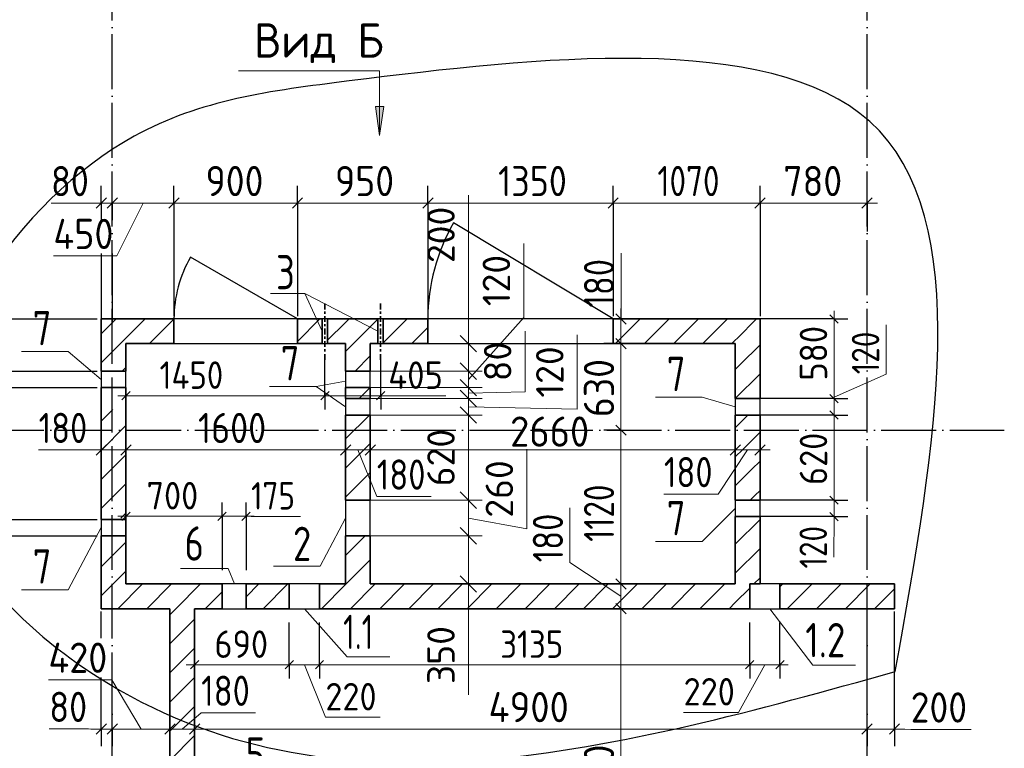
# Model space of a CAD drawing. Header units: millimetres. Extents: x -49773 to 2322955, y -3321 to 58485.
# Tile 232 of 256: x 979018 to 986192, y 38466 to 43772. Entities that reach past the tile are written whole.
import ezdxf

# ---------------------------------------------------------------- set-up
doc = ezdxf.new("R2010")
doc.units = ezdxf.units.MM
doc.header["$PDMODE"] = 65
for name, pattern in [('______11', [500, 400, -50, 0, -50]), ('______2', [270, 200, -70]), ('______5', [1100, 800, -100, 100, -100])]:
    doc.linetypes.add(name, pattern=pattern)
for name, color, linetype, lineweight in [('Standard', 7, 'Continuous', 25), ('Макрос окна_ общее', 7, 'Continuous', 13), ('Ограждение_ 2D надпись', 7, 'Continuous', 13), ('Размерная линия_ общее', 7, 'Continuous', 13), ('Размерная линия_ общее_1', 7, 'Continuous', 13), ('СПДС_РАЗМЕРЫ', 152, 'Continuous', 25), ('Стена_ общее', 7, 'Continuous', 35), ('тонкая', 7, 'Continuous', 25)]:
    doc.layers.add(name, color=color, linetype=linetype, lineweight=lineweight)
doc.layers.add('Осевая линия_ общее', color=7, linetype='______5', lineweight=13, true_color=0xa0a0a0)
doc.styles.add('ISOCPEUR', font='txt')
doc.dimstyles.new('__________2', dxfattribs={"dimtxt": 250, "dimasz": 200, "dimexe": 0, "dimexo": 0, "dimgap": 100, "dimtad": 1, "dimdec": 0, "dimrnd": 1, "dimzin": 12, "dimdsep": 46, "dimtxsty": 'ISOCPEUR', "dimblk": 'ALL_ML_STRICH', "dimblk1": 'ALL_ML_STRICH', "dimblk2": 'ALL_ML_STRICH', "dimsah": 1, "dimcen": 0, "dimclrd": 7, "dimclre": 7, "dimclrt": 7, "dimadec": 0, "dimazin": 0, "dimtfac": 1, "dimtdec": 0, "dimtmove": 1, "dimatfit": 3, "dimfxl": 0, "dimtzin": 0, "dimlwd": 0, "dimlwe": 13, "dimarcsym": 0})

# ---------------------------------------------------------------- blocks, each defined once
blk = doc.blocks.new('ALL_ML_STRICH')
at = {"color": 0, "linetype": 'ByBlock', "lineweight": -2}
for p, q in [((0, -0.5), (0, 0.5)), ((-1, 0), (0.5, 0)), ((-0.3, -0.3), (0.3, 0.3))]:
    blk.add_line(p, q, dxfattribs=at)
blk = doc.blocks.new('*D881')
at = {"layer": 'Defpoints', "color": 0}
for p in [(981572.2, 40272.9), (982287.7, 40272.9), (981572.2, 40012.9)]:
    blk.add_point(p, dxfattribs=at)
at = {"layer": 'СПДС_РАЗМЕРЫ', "color": 7, "lineweight": 0}
for p, q in [((982287.7, 40472.9), (982287.7, 40672.9)), ((982713, 40644.7), (982713, 40064.7)), ((982287.7, 40012.9), (982287.7, 40272.9)), ((982713, 40064.7), (982287.7, 40142.9)), ((982287.7, 39812.9), (982287.7, 39612.9))]:
    blk.add_line(p, q, dxfattribs=at)
at = {"layer": 'СПДС_РАЗМЕРЫ', "color": 7, "lineweight": 13}
for p, q in [((981572.2, 40272.9), (982287.7, 40272.9)), ((981572.2, 40012.9), (982287.7, 40012.9))]:
    blk.add_line(p, q, dxfattribs=at)
at = {"layer": 'СПДС_РАЗМЕРЫ', "color": 7, "lineweight": 0, "xscale": 200, "yscale": 200, "zscale": 200}
for p, rotation in [((982287.7, 40272.9), 270), ((982287.7, 40012.9), 90)]:
    blk.add_blockref('ALL_ML_STRICH', p, dxfattribs=dict(at, rotation=rotation))
at = {"layer": 'СПДС_РАЗМЕРЫ', "color": 7, "insert": (982513, 40354.7), "char_height": 200, "attachment_point": 5, "rotation": 90, "style": 'ISOCPEUR'}
blk.add_mtext('260', dxfattribs=at)
blk = doc.blocks.new('*D882')
at = {"layer": 'Defpoints', "color": 0}
for p in [(981572.2, 40012.9), (982287.7, 40012.9), (981572.2, 39662.9)]:
    blk.add_point(p, dxfattribs=at)
at = {"layer": 'СПДС_РАЗМЕРЫ', "color": 7, "lineweight": 0}
for p, q in [((982287.7, 40212.9), (982287.7, 40412.9)), ((982287.7, 39662.9), (982287.7, 40012.9)), ((982287.7, 39662.9), (982287.7, 38854.9)), ((982287.7, 39462.9), (982287.7, 39262.9))]:
    blk.add_line(p, q, dxfattribs=at)
at = {"layer": 'СПДС_РАЗМЕРЫ', "color": 7, "lineweight": 13}
for p, q in [((981572.2, 40012.9), (982287.7, 40012.9)), ((981572.2, 39662.9), (982287.7, 39662.9))]:
    blk.add_line(p, q, dxfattribs=at)
at = {"layer": 'СПДС_РАЗМЕРЫ', "color": 7, "lineweight": 0, "xscale": 200, "yscale": 200, "zscale": 200}
for p, rotation in [((982287.7, 40012.9), 270), ((982287.7, 39662.9), 90)]:
    blk.add_blockref('ALL_ML_STRICH', p, dxfattribs=dict(at, rotation=rotation))
at = {"layer": 'СПДС_РАЗМЕРЫ', "color": 7, "insert": (982087.7, 39144.9), "char_height": 200, "attachment_point": 5, "rotation": 90, "style": 'ISOCPEUR'}
blk.add_mtext('350', dxfattribs=at)
blk = doc.blocks.new('*D883')
at = {"layer": 'Defpoints', "color": 0}
for p in [(981572.2, 40892.9), (982287.7, 40892.9), (981572.2, 40272.9)]:
    blk.add_point(p, dxfattribs=at)
at = {"layer": 'СПДС_РАЗМЕРЫ', "color": 7, "lineweight": 13}
for p, q in [((981572.2, 40892.9), (982287.7, 40892.9)), ((981572.2, 40272.9), (982287.7, 40272.9))]:
    blk.add_line(p, q, dxfattribs=at)
at = {"layer": 'СПДС_РАЗМЕРЫ', "color": 7, "lineweight": 0}
blk.add_line((982287.7, 40472.9), (982287.7, 40692.9), dxfattribs=at)
at = {"layer": 'СПДС_РАЗМЕРЫ', "color": 7, "lineweight": 0, "xscale": 200, "yscale": 200, "zscale": 200}
for p, rotation in [((982287.7, 40892.9), 90), ((982287.7, 40272.9), 270)]:
    blk.add_blockref('ALL_ML_STRICH', p, dxfattribs=dict(at, rotation=rotation))
at = {"layer": 'СПДС_РАЗМЕРЫ', "color": 7, "insert": (982087.7, 40582.9), "char_height": 200, "attachment_point": 5, "rotation": 90, "style": 'ISOCPEUR'}
blk.add_mtext('620', dxfattribs=at)
blk = doc.blocks.new('*D884')
at = {"layer": 'Defpoints', "color": 0}
for p in [(981572.2, 41092.9), (982287.7, 41092.9), (981572.2, 41012.9)]:
    blk.add_point(p, dxfattribs=at)
at = {"layer": 'СПДС_РАЗМЕРЫ', "color": 7, "lineweight": 0}
for p, q in [((982287.7, 41292.9), (982287.7, 41492.9)), ((982700.6, 41503), (982700.6, 41063)), ((982287.7, 41012.9), (982287.7, 41092.9)), ((982700.6, 41063), (982287.7, 41052.9)), ((982287.7, 40812.9), (982287.7, 40612.9))]:
    blk.add_line(p, q, dxfattribs=at)
at = {"layer": 'СПДС_РАЗМЕРЫ', "color": 7, "lineweight": 13}
for p, q in [((981572.2, 41092.9), (982287.7, 41092.9)), ((981572.2, 41012.9), (982287.7, 41012.9))]:
    blk.add_line(p, q, dxfattribs=at)
at = {"layer": 'СПДС_РАЗМЕРЫ', "color": 7, "lineweight": 0, "xscale": 200, "yscale": 200, "zscale": 200}
for p, rotation in [((982287.7, 41092.9), 270), ((982287.7, 41012.9), 90)]:
    blk.add_blockref('ALL_ML_STRICH', p, dxfattribs=dict(at, rotation=rotation))
at = {"layer": 'СПДС_РАЗМЕРЫ', "color": 7, "insert": (982500.6, 41283), "char_height": 200, "attachment_point": 5, "rotation": 90, "style": 'ISOCPEUR'}
blk.add_mtext('80', dxfattribs=at)
blk = doc.blocks.new('*D885')
at = {"layer": 'Defpoints', "color": 0}
for p in [(981572.2, 41012.9), (982287.7, 41012.9), (981572.2, 40892.9)]:
    blk.add_point(p, dxfattribs=at)
at = {"layer": 'СПДС_РАЗМЕРЫ', "color": 7, "lineweight": 0}
for p, q in [((983080.5, 41476.6), (983080.5, 40936.6)), ((982287.7, 41212.9), (982287.7, 41412.9)), ((982287.7, 40892.9), (982287.7, 41012.9)), ((983080.5, 40936.6), (982287.7, 40952.9)), ((982287.7, 40692.9), (982287.7, 40492.9))]:
    blk.add_line(p, q, dxfattribs=at)
at = {"layer": 'СПДС_РАЗМЕРЫ', "color": 7, "lineweight": 13}
for p, q in [((981572.2, 41012.9), (982287.7, 41012.9)), ((981572.2, 40892.9), (982287.7, 40892.9))]:
    blk.add_line(p, q, dxfattribs=at)
at = {"layer": 'СПДС_РАЗМЕРЫ', "color": 7, "lineweight": 0, "xscale": 200, "yscale": 200, "zscale": 200}
for p, rotation in [((982287.7, 41012.9), 270), ((982287.7, 40892.9), 90)]:
    blk.add_blockref('ALL_ML_STRICH', p, dxfattribs=dict(at, rotation=rotation))
at = {"layer": 'СПДС_РАЗМЕРЫ', "color": 7, "insert": (982880.5, 41206.6), "char_height": 200, "attachment_point": 5, "rotation": 90, "style": 'ISOCPEUR'}
blk.add_mtext('120', dxfattribs=at)
blk = doc.blocks.new('*D886')
at = {"layer": 'Defpoints', "color": 0}
for p in [(981572.2, 41412.9), (982287.7, 41412.9), (981572.2, 41212.9)]:
    blk.add_point(p, dxfattribs=at)
at = {"layer": 'СПДС_РАЗМЕРЫ', "color": 7, "lineweight": 0}
for p, q in [((982287.7, 41412.9), (982287.7, 42494.9)), ((982287.7, 41612.9), (982287.7, 41812.9)), ((982287.7, 41212.9), (982287.7, 41412.9)), ((982287.7, 41012.9), (982287.7, 40812.9))]:
    blk.add_line(p, q, dxfattribs=at)
at = {"layer": 'СПДС_РАЗМЕРЫ', "color": 7, "lineweight": 13}
for p, q in [((981572.2, 41412.9), (982287.7, 41412.9)), ((981572.2, 41212.9), (982287.7, 41212.9))]:
    blk.add_line(p, q, dxfattribs=at)
at = {"layer": 'СПДС_РАЗМЕРЫ', "color": 7, "lineweight": 0, "xscale": 200, "yscale": 200, "zscale": 200}
for p, rotation in [((982287.7, 41412.9), 270), ((982287.7, 41212.9), 90)]:
    blk.add_blockref('ALL_ML_STRICH', p, dxfattribs=dict(at, rotation=rotation))
at = {"layer": 'СПДС_РАЗМЕРЫ', "color": 7, "insert": (982087.7, 42204.9), "char_height": 200, "attachment_point": 5, "rotation": 90, "style": 'ISOCPEUR'}
blk.add_mtext('200', dxfattribs=at)
blk = doc.blocks.new('*D887')
at = {"layer": 'Defpoints', "color": 0}
for p in [(981572.2, 41212.9), (982287.7, 41212.9), (981572.2, 41092.9)]:
    blk.add_point(p, dxfattribs=at)
at = {"layer": 'СПДС_РАЗМЕРЫ', "color": 7, "lineweight": 0}
for p, q in [((982691.4, 42142.4), (982691.4, 41602.4)), ((982287.7, 41412.9), (982287.7, 41612.9)), ((982691.4, 41602.4), (982287.7, 41152.9)), ((982287.7, 41092.9), (982287.7, 41212.9)), ((982287.7, 40892.9), (982287.7, 40692.9))]:
    blk.add_line(p, q, dxfattribs=at)
at = {"layer": 'СПДС_РАЗМЕРЫ', "color": 7, "lineweight": 13}
for p, q in [((981572.2, 41212.9), (982287.7, 41212.9)), ((981572.2, 41092.9), (982287.7, 41092.9))]:
    blk.add_line(p, q, dxfattribs=at)
at = {"layer": 'СПДС_РАЗМЕРЫ', "color": 7, "lineweight": 0, "xscale": 200, "yscale": 200, "zscale": 200}
for p, rotation in [((982287.7, 41212.9), 270), ((982287.7, 41092.9), 90)]:
    blk.add_blockref('ALL_ML_STRICH', p, dxfattribs=dict(at, rotation=rotation))
at = {"layer": 'СПДС_РАЗМЕРЫ', "color": 7, "insert": (982491.4, 41872.4), "char_height": 200, "attachment_point": 5, "rotation": 90, "style": 'ISOCPEUR'}
blk.add_mtext('120', dxfattribs=at)

msp = doc.modelspace()

# ---------------------------------------------------------------- hatches: boundary and pattern name
at = {"layer": 'Осевая линия_ общее', "linetype": 'Continuous', "lineweight": 13, "transparency": 33554687}
msp.add_hatch(color=7, dxfattribs=at).paths.add_polyline_path([(981670.3, 43138.9), (981640.3, 42928.9), (981610.3, 43138.9)], flags=16)

# ---------------------------------------------------------------- linework, layer by layer
at = {"layer": 'Макрос окна_ общее', "color": 7, "linetype": 'Continuous', "lineweight": -3, "transparency": 33554687}
for p, q in [((981262, 41592.9), (981222, 41592.9)), ((981667.2, 41592.9), (981627.2, 41592.9)), ((981222, 41412.9), (981262, 41412.9)), ((981627.2, 41412.9), (981667.2, 41412.9)), ((979612.2, 41212.9), (979612.2, 41092.9)), ((979792.2, 41092.9), (979792.2, 41212.9)), ((981392.2, 41212.9), (981392.2, 41092.9)), ((981572.2, 41092.9), (981572.2, 41212.9)), ((981392.2, 41012.9), (981392.2, 40892.9)), ((981572.2, 40892.9), (981572.2, 41012.9)), ((984232.2, 41012.9), (984232.2, 40892.9)), ((984412.2, 40892.9), (984412.2, 41012.9)), ((981392.2, 40272.9), (981392.2, 40012.9)), ((981572.2, 40012.9), (981572.2, 40272.9)), ((984232.2, 40272.9), (984232.2, 40152.9)), ((984412.2, 40152.9), (984412.2, 40272.9)), ((979612.2, 40132.9), (979612.2, 40012.9)), ((979792.2, 40012.9), (979792.2, 40132.9)), ((980667.2, 39662.9), (980492.2, 39662.9)), ((981202.2, 39662.9), (980982.2, 39662.9)), ((984557.2, 39662.9), (984412.2, 39662.9)), ((980492.2, 39482.9), (980667.2, 39482.9)), ((980982.2, 39482.9), (981202.2, 39482.9)), ((984337.2, 39482.9), (984557.2, 39482.9))]:
    msp.add_line(p, q, dxfattribs=at)
at = {"layer": 'Ограждение_ 2D надпись', "color": 7, "linetype": 'Continuous', "lineweight": 13, "transparency": 33554687}
for p, q in [((981179, 41100.7), (981392.2, 41139.6)), ((980583.1, 39662.9), (980538.1, 39776.3))]:
    msp.add_line(p, q, dxfattribs=at)
for points in [[(979612.2, 41152.9), (979371.8, 41356.7), (979031.8, 41356.7)], [(981392.2, 40952.9), (981179, 41100.7), (980839, 41100.7)], [(984232.2, 40952.9), (983991.8, 41022.5), (983651.8, 41022.5)], [(984232.2, 40212.9), (983991.8, 39972.5), (983651.8, 39972.5)], [(981392.2, 40142.9), (981208.6, 39791.3), (980868.6, 39791.3)], [(979612.2, 40072.9), (979371.8, 39620.9), (979031.8, 39620.9)]]:
    msp.add_lwpolyline(points, dxfattribs=at)
at = {"layer": 'Осевая линия_ общее', "color": 253, "linetype": '______11', "lineweight": -3, "true_color": 0xa0a0a0, "transparency": 33554687}
for p, q in [((979692.2, 29262.9), (979692.2, 53302.9)), ((985192.2, 29262.9), (985192.2, 53302.9)), ((969292.2, 40782.9), (986192.2, 40782.9))]:
    msp.add_line(p, q, dxfattribs=at)
at = {"layer": 'Осевая линия_ общее', "color": 7, "linetype": 'Continuous', "lineweight": 13, "transparency": 33554687}
for p, q in [((981640.3, 42928.9), (981610.3, 43138.9)), ((981610.3, 43138.9), (981670.3, 43138.9)), ((981640.3, 43138.9), (981640.3, 43153.9)), ((981670.3, 43138.9), (981640.3, 42928.9)), ((981640.3, 42928.9), (981640.3, 42928.9)), ((981640.3, 42928.9), (981640.3, 42928.9)), ((981640.3, 42928.9), (981640.3, 42928.9)), ((981096.6, 41779.1), (981627.2, 41502.9)), ((980538.1, 39776.3), (980188.7, 39776.3))]:
    msp.add_line(p, q, dxfattribs=at)
for points in [[(981640.3, 42928.9), (981640.3, 43398.9), (980613.3, 43398.9)], [(981222, 41502.9), (981096.6, 41779.1), (980846.6, 41779.1)], [(981092.2, 39482.9), (981404.9, 39132.4), (981714.9, 39132.4)], [(984484.7, 39482.9), (984797.4, 39072.4), (985107.4, 39072.4)]]:
    msp.add_lwpolyline(points, dxfattribs=at)
at = {"layer": 'Размерная линия_ общее', "color": 253, "linetype": 'Continuous', "lineweight": -3, "true_color": 0xa0a0a0, "transparency": 33554687}
for p, q in [((979612.2, 42436.9), (979612.2, 42561.9)), ((979692.2, 42436.9), (979692.2, 42561.9)), ((980142.2, 42436.9), (980142.2, 42561.9)), ((981042.2, 42436.9), (981042.2, 42561.9)), ((981992.2, 42436.9), (981992.2, 42561.9)), ((983342.2, 42436.9), (983342.2, 42561.9)), ((984412.2, 42436.9), (984412.2, 42561.9)), ((985192.2, 42436.9), (985192.2, 42561.9)), ((979612.2, 42436.9), (979612.2, 42311.9)), ((979612.2, 42436.9), (979612.2, 42354.9)), ((979692.2, 42436.9), (979692.2, 42311.9)), ((979692.2, 42436.9), (979692.2, 42354.9)), ((980142.2, 42436.9), (980142.2, 42311.9)), ((980142.2, 42436.9), (980142.2, 41612.9)), ((981042.2, 42436.9), (981042.2, 42311.9)), ((981042.2, 42436.9), (981042.2, 41612.9)), ((981992.2, 42436.9), (981992.2, 42311.9)), ((981992.2, 42436.9), (981992.2, 41612.9)), ((983342.2, 42436.9), (983342.2, 42311.9)), ((983342.2, 42436.9), (983342.2, 41612.9)), ((984412.2, 42436.9), (984412.2, 42311.9)), ((984412.2, 42436.9), (984412.2, 41612.9)), ((985192.2, 42436.9), (985192.2, 42311.9)), ((985192.2, 42436.9), (985192.2, 42230.3)), ((979612.2, 42068.9), (979612.2, 41562.9)), ((979692.2, 42068.9), (979692.2, 41562.9)), ((983399.1, 41592.9), (983274.1, 41592.9)), ((983399.1, 41592.9), (983524.1, 41592.9)), ((983399.1, 41592.9), (983399.1, 41592.9)), ((983399.1, 41412.9), (983274.1, 41412.9)), ((983399.1, 41412.9), (983524.1, 41412.9)), ((983399.1, 41412.9), (983704, 41412.9)), ((979612.2, 40638.8), (979612.2, 40763.8)), ((979792.2, 40638.8), (979792.2, 40763.8)), ((981392.2, 40638.8), (981392.2, 40763.8)), ((981572.2, 40638.8), (981572.2, 40763.8)), ((983399.1, 40782.9), (983274.1, 40782.9)), ((983399.1, 40782.9), (983524.1, 40782.9)), ((983399.1, 40782.9), (983399.1, 40782.9)), ((984232.2, 40638.8), (984232.2, 40763.8)), ((984232.2, 40638.8), (984232.2, 40762.9)), ((984412.2, 40638.8), (984412.2, 40763.8)), ((984412.2, 40638.8), (984412.2, 40762.9)), ((979612.2, 40638.8), (979612.2, 40513.8)), ((979792.2, 40638.8), (979792.2, 40513.8)), ((981392.2, 40638.8), (981392.2, 40513.8)), ((981572.2, 40638.8), (981572.2, 40513.8)), ((984232.2, 40638.8), (984232.2, 40513.8)), ((984412.2, 40638.8), (984412.2, 40513.8)), ((983399.1, 39662.9), (983274.1, 39662.9)), ((983399.1, 39662.9), (983524.1, 39662.9)), ((979612.2, 39268.6), (979612.2, 39462.9)), ((979692.2, 39268.6), (979692.2, 39462.9)), ((983399.1, 39482.9), (983274.1, 39482.9)), ((983399.1, 39482.9), (983524.1, 39482.9)), ((979612.2, 38605.9), (979612.2, 38731)), ((979692.2, 38605.9), (979692.2, 38731)), ((980112.2, 38605.9), (980112.2, 38731)), ((980292.2, 38605.9), (980292.2, 38731)), ((985192.2, 38605.9), (985192.2, 38731)), ((985392.2, 38605.9), (985392.2, 38731)), ((979612.2, 38605.9), (979612.2, 38480.9)), ((979692.2, 38605.9), (979692.2, 38480.9)), ((980112.2, 38605.9), (980112.2, 38480.9)), ((980292.2, 38605.9), (980292.2, 38480.9)), ((985192.2, 38605.9), (985192.2, 38480.9)), ((985392.2, 38605.9), (985392.2, 38480.9))]:
    msp.add_line(p, q, dxfattribs=at)
at = {"layer": 'Размерная линия_ общее', "color": 7, "linetype": 'Continuous', "lineweight": 25, "transparency": 33554687}
for p, q in [((979574.7, 42399.4), (979649.7, 42474.4)), ((979654.7, 42399.4), (979729.7, 42474.4)), ((980104.7, 42399.4), (980179.7, 42474.4)), ((981004.7, 42399.4), (981079.7, 42474.4)), ((981954.7, 42399.4), (982029.7, 42474.4)), ((983304.7, 42399.4), (983379.7, 42474.4)), ((984374.7, 42399.4), (984449.7, 42474.4)), ((985154.7, 42399.4), (985229.7, 42474.4)), ((983361.6, 41630.4), (983436.6, 41555.4)), ((983361.6, 41450.4), (983436.6, 41375.4)), ((983361.6, 40820.4), (983436.6, 40745.4)), ((979574.7, 40601.3), (979649.7, 40676.3)), ((979754.7, 40601.3), (979829.7, 40676.3)), ((981354.7, 40601.3), (981429.7, 40676.3)), ((981534.7, 40601.3), (981609.7, 40676.3)), ((984194.7, 40601.3), (984269.7, 40676.3)), ((984374.7, 40601.3), (984449.7, 40676.3)), ((983361.6, 39700.4), (983436.6, 39625.4)), ((983361.6, 39520.4), (983436.6, 39445.4)), ((979574.7, 38568.4), (979649.7, 38643.4)), ((979654.7, 38568.4), (979729.7, 38643.4)), ((980074.7, 38568.4), (980149.7, 38643.4)), ((980254.7, 38568.4), (980329.7, 38643.4)), ((985154.7, 38568.4), (985229.7, 38643.4)), ((985354.7, 38568.4), (985429.7, 38643.4))]:
    msp.add_line(p, q, dxfattribs=at)
at = {"layer": 'Размерная линия_ общее', "color": 7, "linetype": 'Continuous', "lineweight": 13, "transparency": 33554687}
for p, q in [((979532.3, 42436.3), (979246.3, 42436.3)), ((979652.2, 42436.9), (979532.3, 42436.3)), ((979612.2, 42436.9), (979537.2, 42436.9)), ((979612.2, 42436.9), (979692.2, 42436.9)), ((979692.2, 42436.9), (980142.2, 42436.9)), ((979917.2, 42436.9), (979725.3, 42051.9)), ((980142.2, 42436.9), (981042.2, 42436.9)), ((981042.2, 42436.9), (981847.2, 42436.9)), ((981847.2, 42436.9), (983247.2, 42436.9)), ((983247.2, 42436.9), (984412.2, 42436.9)), ((984412.2, 42436.9), (985192.2, 42436.9)), ((985192.2, 42436.9), (985267.2, 42436.9)), ((979725.3, 42051.9), (979263.3, 42051.9)), ((983399.4, 41674.8), (983399.4, 42070.8)), ((983399.1, 41502.9), (983399.4, 41674.8)), ((983399.1, 41592.9), (983399.1, 41667.9)), ((983399.1, 41592.9), (983399.1, 41412.9)), ((983399.1, 40782.9), (983399.1, 39662.9)), ((979551.9, 40639), (979155.9, 40639)), ((979612.2, 40638.8), (979537.2, 40638.8)), ((979702.2, 40638.8), (979551.9, 40639)), ((979612.2, 40638.8), (979792.2, 40638.8)), ((979792.2, 40638.8), (981392.2, 40638.8)), ((981392.2, 40638.8), (981572.2, 40638.8)), ((981482.2, 40638.8), (981620.2, 40299.3)), ((981572.2, 40638.8), (984232.2, 40638.8)), ((984322.2, 40638.8), (984108, 40317.2)), ((984232.2, 40638.8), (984412.2, 40638.8)), ((984412.2, 40638.8), (984487.2, 40638.8)), ((981620.2, 40299.3), (982016.2, 40299.3)), ((984108, 40317.2), (983712, 40317.2)), ((983027, 39820.3), (983027, 40216.3)), ((983399.1, 39572.9), (983027, 39820.3)), ((983399.1, 39662.9), (983399.1, 39482.9)), ((983399.1, 39482.9), (983399.1, 36952.9)), ((979689.3, 38965.6), (979227.3, 38965.6)), ((979902.2, 38605.9), (979689.3, 38965.6)), ((980202.2, 38605.9), (980340.5, 38724.9)), ((980340.5, 38724.9), (980736.5, 38724.9)), ((979519.8, 38607.6), (979233.8, 38607.6)), ((979652.2, 38605.9), (979519.8, 38607.6)), ((979612.2, 38605.9), (979537.2, 38605.9)), ((979612.2, 38605.9), (979692.2, 38605.9)), ((979692.2, 38605.9), (980112.2, 38605.9)), ((980112.2, 38605.9), (980292.2, 38605.9)), ((980292.2, 38605.9), (985192.2, 38605.9)), ((985192.2, 38605.9), (985392.2, 38605.9)), ((985292.2, 38605.9), (985510, 38603.4)), ((985392.2, 38605.9), (985467.2, 38605.9)), ((985510, 38603.4), (985950, 38603.4))]:
    msp.add_line(p, q, dxfattribs=at)
msp.add_lwpolyline([(983399.1, 41412.9), (983399.1, 41004.8), (983399.1, 41004.8), (983399.1, 40782.9)], dxfattribs=at)
at = {"layer": 'Размерная линия_ общее', "color": 253, "linetype": 'Continuous', "lineweight": -3, "true_color": 0xa0a0a0, "transparency": 33554687}
for points in [[(979612.2, 40638.8), (979612.2, 40655.9), (979612.2, 40655.9), (979612.2, 40655.9), (979612.2, 40655.9), (979612.2, 40762.9)], [(979792.2, 40638.8), (979792.2, 40655.9), (979792.2, 40655.9), (979792.2, 40655.9), (979792.2, 40655.9), (979792.2, 40762.9)], [(981392.2, 40638.8), (981392.2, 40655.8), (981392.2, 40655.8), (981392.2, 40762.9)], [(981572.2, 40638.8), (981572.2, 40655.8), (981572.2, 40655.8), (981572.2, 40762.9)], [(983399.1, 39662.9), (983519.1, 39662.9), (983519.1, 39662.9), (984172.2, 39662.9)], [(980112.2, 38605.9), (980112.2, 38624), (980112.2, 38624), (980112.2, 38624.2), (980112.2, 38624.2), (980112.2, 38721.2), (980112.2, 38721.2), (980112.2, 39462.9)], [(980292.2, 38605.9), (980292.2, 38623.9), (980292.2, 38623.9), (980292.2, 38624.1), (980292.2, 38624.1), (980292.2, 38740.3), (980292.2, 38740.3), (980292.2, 39462.9)], [(983399.1, 39482.9), (983531.5, 39482.9), (983531.5, 39482.9), (984172.2, 39482.9)], [(985192.2, 38605.9), (985192.2, 38620.6), (985192.2, 38620.6), (985192.2, 39462.9)], [(985392.2, 38605.9), (985392.2, 38620.4), (985392.2, 38620.4), (985392.2, 39462.9)], [(979612.2, 38605.9), (979612.2, 38624.4), (979612.2, 38624.4), (979612.2, 38624.4), (979612.2, 38624.4), (979612.2, 38668.2), (979612.2, 38668.2), (979612.2, 38982.6)], [(979692.2, 38605.9), (979692.2, 38624.3), (979692.2, 38624.3), (979692.2, 38624.4), (979692.2, 38624.4), (979692.2, 38676.7), (979692.2, 38676.7), (979692.2, 38982.6)]]:
    msp.add_lwpolyline(points, dxfattribs=at)
at = {"layer": 'Размерная линия_ общее_1', "color": 7, "linetype": 'Continuous', "lineweight": 25, "transparency": 33554687}
for p, q in [((984921.8, 41622.9), (984981.8, 41562.9)), ((979762.2, 41003.6), (979822.2, 41063.6)), ((981212.2, 41003.6), (981272.2, 41063.6)), ((981618.6, 41003.6), (981678.6, 41063.6)), ((984921.8, 41042.9), (984981.8, 40982.9)), ((984921.8, 40922.9), (984981.8, 40862.9)), ((984921.8, 40302.9), (984981.8, 40242.9)), ((979762.2, 40125.5), (979822.2, 40185.5)), ((980462.2, 40125.5), (980522.2, 40185.5)), ((980637.2, 40125.5), (980697.2, 40185.5)), ((984921.8, 40182.9), (984981.8, 40122.9)), ((980262.2, 39044.4), (980322.2, 39104.4)), ((980952.2, 39044.4), (981012.2, 39104.4)), ((981172.2, 39044.4), (981232.2, 39104.4)), ((984307.2, 39044.4), (984367.2, 39104.4)), ((984527.2, 39044.4), (984587.2, 39104.4))]:
    msp.add_line(p, q, dxfattribs=at)
at = {"layer": 'Размерная линия_ общее_1', "color": 7, "linetype": 'Continuous', "lineweight": 13, "transparency": 33554687}
for p, q in [((984951.9, 41592.9), (984951.9, 41652.9)), ((984951.9, 41592.9), (984951.9, 41112.9)), ((985331.1, 41190.2), (985331.1, 41550.2)), ((984951.9, 41022.9), (985331.1, 41190.2)), ((979792.2, 41033.6), (979732.2, 41033.6)), ((979792.2, 41033.6), (981242.2, 41033.6)), ((981242.2, 41033.6), (981648.6, 41033.6)), ((981445.4, 41033.6), (981703.3, 41033.4)), ((981648.6, 41033.6), (981708.6, 41033.6)), ((981703.3, 41033.4), (982123.3, 41033.4)), ((984951.9, 40932.9), (984951.9, 40142.9)), ((979792.2, 40155.5), (979732.2, 40155.5)), ((979792.2, 40155.5), (980492.2, 40155.5)), ((980492.2, 40155.5), (980667.2, 40155.5)), ((980579.7, 40155.5), (980703.8, 40154.5)), ((980667.2, 40155.5), (980727.2, 40155.5)), ((980703.8, 40154.5), (981063.8, 40154.5)), ((984951.9, 40152.9), (984949.9, 39858.2)), ((984951.9, 40152.9), (984951.9, 40092.9)), ((980292.2, 39074.4), (980232.2, 39074.4)), ((980982.2, 39074.4), (981202.2, 39074.4)), ((981092.2, 39074.4), (981245.2, 38692)), ((981202.2, 39074.4), (984337.2, 39074.4)), ((984447.2, 39074.4), (984255.4, 38727.8)), ((984337.2, 39074.4), (984557.2, 39074.4)), ((984557.2, 39074.4), (984617.2, 39074.4)), ((981245.2, 38692), (981645.2, 38692)), ((984255.4, 38727.8), (983855.4, 38727.8))]:
    msp.add_line(p, q, dxfattribs=at)
at = {"layer": 'Размерная линия_ общее_1', "color": 253, "linetype": 'Continuous', "lineweight": -3, "true_color": 0xa0a0a0, "transparency": 33554687}
for p, q in [((978835.5, 41592.9), (979582.2, 41592.9)), ((984951.9, 41592.9), (984851.9, 41592.9)), ((984951.9, 41592.9), (985051.9, 41592.9)), ((978835.5, 41212.9), (979582.2, 41212.9)), ((979792.2, 41033.6), (979792.2, 41133.6)), ((981242.2, 41033.6), (981242.2, 41133.6)), ((981648.6, 41033.6), (981648.6, 41133.6)), ((978835.5, 41092.9), (979582.2, 41092.9)), ((979792.2, 41033.6), (979792.2, 40933.6)), ((981242.2, 41033.6), (981242.2, 40933.6)), ((981648.6, 41033.6), (981648.6, 40933.6)), ((984951.9, 41012.9), (984851.9, 41012.9)), ((984951.9, 41012.9), (985051.9, 41012.9)), ((984951.9, 40892.9), (984851.9, 40892.9)), ((984951.9, 40892.9), (985051.9, 40892.9)), ((979792.2, 40155.5), (979792.2, 40255.5)), ((980492.2, 40155.5), (980492.2, 40255.5)), ((980667.2, 40155.5), (980667.2, 40255.5)), ((984951.9, 40272.9), (984851.9, 40272.9)), ((984951.9, 40272.9), (985051.9, 40272.9)), ((978835.5, 40132.9), (979582.2, 40132.9)), ((979792.2, 40155.5), (979792.2, 40055.5)), ((979792.2, 40155.5), (979792.2, 39762.9)), ((980492.2, 40155.5), (980492.2, 40055.5)), ((980492.2, 40155.5), (980492.2, 39762.9)), ((980667.2, 40155.5), (980667.2, 40055.5)), ((980667.2, 40155.5), (980667.2, 39762.9)), ((984951.9, 40152.9), (985051.9, 40152.9)), ((978835.5, 40012.9), (979582.2, 40012.9)), ((984337.2, 39074.4), (984337.2, 39382.9)), ((984557.2, 39074.4), (984557.2, 39382.9)), ((980292.2, 39074.4), (980292.2, 39174.4)), ((980982.2, 39074.4), (980982.2, 39174.4)), ((981202.2, 39074.4), (981202.2, 39174.4)), ((984337.2, 39074.4), (984337.2, 39174.4)), ((984557.2, 39074.4), (984557.2, 39174.4)), ((980292.2, 39074.4), (980292.2, 38974.4)), ((980982.2, 39074.4), (980982.2, 38974.4)), ((981202.2, 39074.4), (981202.2, 38974.4)), ((984337.2, 39074.4), (984337.2, 38974.4)), ((984557.2, 39074.4), (984557.2, 38974.4))]:
    msp.add_line(p, q, dxfattribs=at)
for points in [[(984951.9, 41592.9), (984931.8, 41592.9), (984931.8, 41592.9), (984671.9, 41592.9), (984671.9, 41592.9), (984227.9, 41592.9)], [(979792.2, 41033.6), (979792.2, 41238.9), (979792.2, 41238.9), (979792.2, 41312.9)], [(981242.2, 41033.6), (981242.2, 41053.5), (981242.2, 41053.5), (981242.2, 41312.9)], [(981648.6, 41033.6), (981648.6, 41053.4), (981648.6, 41053.4), (981648.6, 41312.9)], [(984951.9, 41012.9), (984931.8, 41012.9), (984931.8, 41012.9), (984931.8, 41012.9), (984931.8, 41012.9), (984931.8, 41012.9), (984931.8, 41012.9), (984931.8, 41012.9), (984931.8, 41012.9), (984931.8, 41012.9), (984931.8, 41012.9), (984671.9, 41012.9), (984671.9, 41012.9), (984227.9, 41012.9)], [(984951.9, 40892.9), (984931.8, 40892.9), (984931.8, 40892.9), (984931.6, 40892.9), (984931.6, 40892.9), (984227.9, 40892.9)], [(984951.9, 40272.9), (984930.7, 40272.9), (984930.7, 40272.9), (984227.9, 40272.9)], [(984951.9, 40152.9), (984930.5, 40152.9), (984930.5, 40152.9), (984227.9, 40152.9)], [(980292.2, 39074.4), (980292.2, 39205.9), (980292.2, 39205.9), (980292.2, 39382.9)], [(980982.2, 39074.4), (980982.2, 39094.4), (980982.2, 39094.4), (980982.2, 39382.9)], [(981202.2, 39074.4), (981202.2, 39094.4), (981202.2, 39094.4), (981202.2, 39382.9)]]:
    msp.add_lwpolyline(points, dxfattribs=at)
at = {"layer": 'Размерная линия_ общее_1', "color": 7, "linetype": 'Continuous', "lineweight": 13, "transparency": 33554687}
for points in [[(984951.9, 41112.9), (984951.9, 41047.9), (984951.9, 41047.9), (984951.9, 40932.9)], [(980292.2, 39074.4), (980421.7, 39074.4), (980421.7, 39074.4), (980731.7, 39074.4), (980731.7, 39074.4), (980982.2, 39074.4)]]:
    msp.add_lwpolyline(points, dxfattribs=at)
at = {"layer": 'Стена_ общее', "color": 7, "linetype": 'Continuous', "lineweight": 25, "transparency": 33554687}
for p, q in [((983342.2, 41592.9), (982179.8, 42292.9)), ((981042.2, 41592.9), (980262.8, 42042.9))]:
    msp.add_line(p, q, dxfattribs=at)
at = {"layer": 'Стена_ общее', "color": 7, "linetype": 'Continuous', "lineweight": 35, "transparency": 33554687}
for p, q in [((979792.2, 41592.9), (979612.2, 41592.9)), ((979612.2, 41592.9), (979612.2, 41212.9)), ((980142.2, 41592.9), (979792.2, 41592.9)), ((980142.2, 41592.9), (980142.2, 41412.9)), ((981042.2, 41412.9), (981042.2, 41592.9)), ((981222, 41592.9), (981042.2, 41592.9)), ((981222, 41592.9), (981222, 41412.9)), ((981262, 41412.9), (981262, 41592.9)), ((981392.2, 41592.9), (981262, 41592.9)), ((981572.2, 41592.9), (981392.2, 41592.9)), ((981627.2, 41592.9), (981572.2, 41592.9)), ((981627.2, 41592.9), (981627.2, 41412.9)), ((981667.2, 41412.9), (981667.2, 41592.9)), ((981992.2, 41592.9), (981667.2, 41592.9)), ((981992.2, 41592.9), (981992.2, 41412.9)), ((983342.2, 41412.9), (983342.2, 41592.9)), ((984232.2, 41592.9), (983342.2, 41592.9)), ((984412.2, 41592.9), (984232.2, 41592.9)), ((984412.2, 41012.9), (984412.2, 41592.9)), ((979792.2, 41412.9), (980142.2, 41412.9)), ((979792.2, 41212.9), (979792.2, 41412.9)), ((981042.2, 41412.9), (981222, 41412.9)), ((981262, 41412.9), (981392.2, 41412.9)), ((981392.2, 41412.9), (981392.2, 41212.9)), ((981572.2, 41412.9), (981627.2, 41412.9)), ((981572.2, 41212.9), (981572.2, 41412.9)), ((981667.2, 41412.9), (981992.2, 41412.9)), ((983342.2, 41412.9), (984232.2, 41412.9)), ((984232.2, 41412.9), (984232.2, 41012.9)), ((979792.2, 41212.9), (979612.2, 41212.9)), ((981572.2, 41212.9), (981392.2, 41212.9)), ((979612.2, 41092.9), (979612.2, 40132.9)), ((979612.2, 41092.9), (979792.2, 41092.9)), ((979792.2, 40132.9), (979792.2, 41092.9)), ((981392.2, 41092.9), (981392.2, 41012.9)), ((981392.2, 41092.9), (981572.2, 41092.9)), ((981572.2, 41012.9), (981572.2, 41092.9)), ((981572.2, 41012.9), (981392.2, 41012.9)), ((984412.2, 41012.9), (984232.2, 41012.9)), ((981392.2, 40892.9), (981572.2, 40892.9)), ((981392.2, 40892.9), (981392.2, 40272.9)), ((981572.2, 40272.9), (981572.2, 40892.9)), ((984232.2, 40892.9), (984232.2, 40272.9)), ((984232.2, 40892.9), (984412.2, 40892.9)), ((984412.2, 40272.9), (984412.2, 40892.9)), ((981572.2, 40272.9), (981392.2, 40272.9)), ((984412.2, 40272.9), (984232.2, 40272.9)), ((979792.2, 40132.9), (979612.2, 40132.9)), ((984232.2, 40152.9), (984232.2, 39662.9)), ((984232.2, 40152.9), (984412.2, 40152.9)), ((984412.2, 39662.9), (984412.2, 40152.9)), ((979612.2, 40012.9), (979612.2, 39662.9)), ((979612.2, 40012.9), (979792.2, 40012.9)), ((979792.2, 39662.9), (979792.2, 40012.9)), ((981392.2, 40012.9), (981392.2, 39662.9)), ((981392.2, 40012.9), (981572.2, 40012.9)), ((981572.2, 39662.9), (981572.2, 40012.9)), ((979612.2, 39662.9), (979612.2, 39482.9)), ((980492.2, 39662.9), (979792.2, 39662.9)), ((980492.2, 39662.9), (980492.2, 39482.9)), ((980667.2, 39482.9), (980667.2, 39662.9)), ((980982.2, 39662.9), (980667.2, 39662.9)), ((980982.2, 39662.9), (980982.2, 39482.9)), ((981202.2, 39482.9), (981202.2, 39662.9)), ((981392.2, 39662.9), (981202.2, 39662.9)), ((984232.2, 39662.9), (981572.2, 39662.9)), ((984412.2, 39662.9), (984337.2, 39662.9)), ((984337.2, 39662.9), (984337.2, 39482.9)), ((984557.2, 39482.9), (984557.2, 39662.9)), ((985392.2, 39662.9), (984557.2, 39662.9)), ((985392.2, 39482.9), (985392.2, 39662.9)), ((979612.2, 39482.9), (980112.2, 39482.9)), ((980112.2, 39482.9), (980112.2, 36952.9)), ((980292.2, 39482.9), (980492.2, 39482.9)), ((980292.2, 38287.9), (980292.2, 39482.9)), ((980667.2, 39482.9), (980982.2, 39482.9)), ((981202.2, 39482.9), (981392.2, 39482.9)), ((981392.2, 39482.9), (984232.2, 39482.9)), ((984232.2, 39482.9), (984337.2, 39482.9)), ((984557.2, 39482.9), (985392.2, 39482.9))]:
    msp.add_line(p, q, dxfattribs=at)
at = {"layer": 'Стена_ общее', "color": 253, "linetype": '______11', "lineweight": 18, "true_color": 0xababab, "transparency": 33554687}
for p, q in [((979612.2, 41484.3), (979720.8, 41592.9)), ((981262, 41437.1), (981392.2, 41567.3)), ((981392.2, 41567.3), (981417.8, 41592.9)), ((983359.2, 41412.9), (983539.2, 41592.9)), ((983783.4, 41412.9), (983963.4, 41592.9)), ((984207.7, 41412.9), (984232.2, 41437.4)), ((981462.1, 41212.9), (981572.2, 41323)), ((979765.1, 41212.9), (979792.2, 41240.1)), ((984232.2, 41013.2), (984412.2, 41193.2)), ((981492.2, 41012.9), (981572.2, 41092.9)), ((979612.2, 39787.3), (979787.8, 39962.9)), ((981392.2, 39870.2), (981534.9, 40012.9)), ((984232.2, 39740.4), (984412.2, 39920.4)), ((979732.1, 39482.9), (979912.1, 39662.9)), ((980156.4, 39482.9), (980336.4, 39662.9)), ((981429.2, 39482.9), (981609.2, 39662.9)), ((981853.4, 39482.9), (982033.4, 39662.9)), ((982277.7, 39482.9), (982457.7, 39662.9)), ((982702, 39482.9), (982882, 39662.9)), ((983126.2, 39482.9), (983306.2, 39662.9)), ((983550.5, 39482.9), (983730.5, 39662.9)), ((983974.7, 39482.9), (984154.7, 39662.9)), ((984557.2, 39641.1), (984579, 39662.9)), ((984823.3, 39482.9), (985003.3, 39662.9)), ((985247.5, 39482.9), (985392.2, 39627.6)), ((980112.2, 39438.8), (980156.4, 39482.9)), ((980112.2, 39014.5), (980292.2, 39194.5)), ((980112.2, 38590.2), (980292.2, 38770.2))]:
    msp.add_line(p, q, dxfattribs=at)
at = {"layer": 'Стена_ общее', "color": 253, "linetype": '______5', "lineweight": 18, "true_color": 0xababab, "transparency": 33554687}
for p, q in [((979792.2, 41452.2), (979932.9, 41592.9)), ((981042.2, 41429.4), (981205.7, 41592.9)), ((981572.2, 41535.2), (981627.2, 41590.2)), ((983571.3, 41412.9), (983751.3, 41592.9)), ((983995.6, 41412.9), (984175.6, 41592.9)), ((981392.2, 41355.2), (981572.2, 41535.2)), ((979612.2, 41272.2), (979792.2, 41452.2)), ((979612.2, 40848), (979697.2, 40932.9)), ((984232.2, 39952.5), (984412.2, 40132.5)), ((984366.9, 39662.9), (984412.2, 39708.3)), ((979612.2, 39575.2), (979700, 39662.9)), ((979944.3, 39482.9), (980124.2, 39662.9)), ((980368.5, 39482.9), (980492.2, 39606.6)), ((981217, 39482.9), (981392.2, 39658.1)), ((981392.2, 39658.1), (981397, 39662.9)), ((981641.3, 39482.9), (981821.3, 39662.9)), ((982065.6, 39482.9), (982245.6, 39662.9)), ((982489.8, 39482.9), (982669.8, 39662.9)), ((982914.1, 39482.9), (983094.1, 39662.9)), ((983338.4, 39482.9), (983518.4, 39662.9)), ((983762.6, 39482.9), (983942.6, 39662.9)), ((984232.2, 39528.3), (984337.2, 39633.2)), ((984611.1, 39482.9), (984791.1, 39662.9)), ((985035.4, 39482.9), (985215.4, 39662.9)), ((984186.9, 39482.9), (984232.2, 39528.2)), ((980112.2, 39226.6), (980292.2, 39406.6)), ((980112.2, 38802.4), (980292.2, 38982.4)), ((980112.2, 38378.1), (980292.2, 38558.1))]:
    msp.add_line(p, q, dxfattribs=at)
at = {"layer": 'Стена_ общее', "color": 7, "lineweight": -3, "transparency": 33554687}
for p, q in [((981042.2, 41592.9), (980142.2, 41592.9)), ((983342.2, 41592.9), (981992.2, 41592.9)), ((980142.2, 41412.9), (981042.2, 41412.9)), ((981992.2, 41412.9), (983342.2, 41412.9))]:
    msp.add_line(p, q, dxfattribs=at)
at = {"layer": 'Стена_ общее', "color": 253, "linetype": '______2', "lineweight": 18, "true_color": 0xababab, "transparency": 33554687}
for p, q in [((979792.2, 41212.9), (979612.2, 41212.9)), ((981572.2, 41212.9), (981392.2, 41212.9)), ((979612.2, 41092.9), (979792.2, 41092.9)), ((981392.2, 41092.9), (981572.2, 41092.9)), ((981572.2, 41012.9), (981392.2, 41012.9)), ((984412.2, 41012.9), (984232.2, 41012.9)), ((981392.2, 40892.9), (981572.2, 40892.9)), ((984232.2, 40892.9), (984412.2, 40892.9)), ((981572.2, 40272.9), (981392.2, 40272.9)), ((984412.2, 40272.9), (984232.2, 40272.9)), ((979792.2, 40132.9), (979612.2, 40132.9)), ((984232.2, 40152.9), (984412.2, 40152.9)), ((979612.2, 40012.9), (979792.2, 40012.9)), ((981392.2, 40012.9), (981572.2, 40012.9))]:
    msp.add_line(p, q, dxfattribs=at)
at = {"layer": 'Стена_ общее', "color": 7, "linetype": 'Continuous', "lineweight": -3, "transparency": 33554687}
for points in [[(981242, 41662.7), (981242, 41704.5), (981242, 41662.7)], [(981647.2, 41662.7), (981647.2, 41704.5), (981647.2, 41662.7)], [(981242, 41646.2), (981242, 41629.9), (981242, 41646.2)], [(981242, 41570.9), (981242, 41612.7), (981242, 41570.9)], [(981647.2, 41646.2), (981647.2, 41629.9), (981647.2, 41646.2)], [(981647.2, 41570.9), (981647.2, 41612.7), (981647.2, 41570.9)], [(981242, 41555.4), (981242, 41539.1), (981242, 41555.4)], [(981647.2, 41555.4), (981647.2, 41539.1), (981647.2, 41555.4)], [(981242, 41480.4), (981242, 41522.3), (981242, 41480.4)], [(981647.2, 41480.4), (981647.2, 41522.3), (981647.2, 41480.4)], [(981242, 41463.9), (981242, 41447.6), (981242, 41463.9)], [(981242, 41388.6), (981242, 41430.4), (981242, 41388.6)], [(981647.2, 41463.9), (981647.2, 41447.6), (981647.2, 41463.9)], [(981647.2, 41388.6), (981647.2, 41430.4), (981647.2, 41388.6)], [(981242, 41373.1), (981242, 41356.8), (981242, 41373.1)], [(981242, 41294.1), (981242, 41335.9), (981242, 41294.1)], [(981647.2, 41373.1), (981647.2, 41356.8), (981647.2, 41373.1)], [(981647.2, 41294.1), (981647.2, 41335.9), (981647.2, 41294.1)]]:
    msp.add_lwpolyline(points, dxfattribs=at)
at = {"layer": 'Стена_ общее', "color": 253, "linetype": '______11', "lineweight": 18, "true_color": 0xababab, "transparency": 33554687}
for points in [[(979965.1, 41412.9), (979965.1, 41412.9), (980142.2, 41590.1)], [(981667.2, 41418), (981832.4, 41583.2), (981832.4, 41583.2), (981842.1, 41592.9)], [(984232.2, 41437.4), (984247.7, 41452.9), (984247.7, 41452.9), (984387.7, 41592.9)], [(981874.2, 41412.9), (981992.2, 41530.9)], [(981392.2, 40718.8), (981566.4, 40892.9)], [(979612.2, 40635.8), (979792.2, 40815.8), (979792.2, 40815.8), (979792.2, 40815.8), (979792.2, 40815.8)], [(984232.2, 40588.9), (984286.1, 40642.8), (984286.1, 40642.8), (984332.1, 40688.8), (984332.1, 40688.8), (984412.2, 40768.9)], [(981392.2, 40294.5), (981572.2, 40474.5), (981572.2, 40474.5), (981572.2, 40474.5), (981572.2, 40474.5)], [(979612.2, 40211.6), (979792.2, 40391.5), (979792.2, 40391.5), (979792.2, 40391.5), (979792.2, 40391.5)], [(984340.5, 40272.9), (984352.5, 40284.9), (984352.5, 40284.9), (984374.3, 40306.7), (984374.3, 40306.7), (984412.2, 40344.6)], [(980667.2, 39569.5), (980760.6, 39662.9), (980760.6, 39662.9)]]:
    msp.add_lwpolyline(points, dxfattribs=at)
at = {"layer": 'Стена_ общее', "color": 253, "linetype": '______5', "lineweight": 18, "true_color": 0xababab, "transparency": 33554687}
for points in [[(984232.2, 41225.3), (984268.8, 41261.9), (984268.8, 41261.9), (984412.2, 41405.3)], [(984232.2, 40801), (984252.9, 40821.7), (984252.9, 40821.7), (984311, 40879.8), (984311, 40879.8), (984324.1, 40892.9)], [(981392.2, 40506.6), (981572.2, 40686.6), (981572.2, 40686.6), (981572.2, 40686.6), (981572.2, 40686.6)], [(979612.2, 40423.7), (979792.2, 40603.7), (979792.2, 40603.7), (979792.2, 40603.7), (979792.2, 40603.7)], [(984232.2, 40376.8), (984319.3, 40463.8), (984319.3, 40463.8), (984353.2, 40497.7), (984353.2, 40497.7), (984412.2, 40556.8)], [(979755.7, 40142.9), (979792.2, 40179.4), (979792.2, 40179.4), (979792.2, 40179.4), (979792.2, 40179.4)], [(981397, 39662.9), (981572.2, 39838.1), (981572.2, 39838.1)], [(979700, 39662.9), (979792.2, 39755.2), (979792.2, 39755.2)], [(980792.8, 39482.9), (980972.8, 39662.9), (980972.8, 39662.9)]]:
    msp.add_lwpolyline(points, dxfattribs=at)
at = {"layer": 'Стена_ общее', "color": 7, "linetype": 'Continuous', "lineweight": 25, "transparency": 33554687}
for centre, radius in [((983392.2, 41592.9), 1400), ((981042.2, 41592.9), 900)]:
    msp.add_arc(centre, radius, 150, 180, dxfattribs=at)
at = {"layer": 'тонкая'}
msp.add_spline([(985398.2, 39024.7), (979664.1, 38937.7), (978416.1, 40461.2), (979852.7, 42923.4), (981417.5, 43325.6), (985212.5, 43029.8), (985398.2, 39024.7)], degree=3, dxfattribs=at)

# ---------------------------------------------------------------- texts
at = {"layer": 'Standard', "color": 7, "linetype": 'Continuous', "lineweight": 25, "transparency": 33554687, "char_height": 250, "attachment_point": 7, "style": 'ISOCPEUR'}
for s, insert, width in [('\\W0.95;Вид Б', (980725.1, 43455.8), 1017.951), ('\\W0.78;3', (980885.8, 41808.5), 272.013), ('\\W0.78;7', (979112.9, 41401.3), 272.013), ('\\W0.78;7', (980920.1, 41145.3), 272.013), ('\\W0.78;7', (983732.9, 41067.1), 271.994), ('\\W0.78;7', (983732.9, 40017.1), 271.994), ('\\W0.78;6', (980218.9, 39832.7), 271.994), ('{\\W0.7800;2}', (981009.1, 39829.7), 272.013), ('\\W0.78;7', (979112.9, 39665.5), 272.013), ('\\W0.68;1.1', (981374.6, 39188.8), 410.418), ('\\W0.79;1.2', (984742.1, 39128.8), 473.391), ('\\W0.78;5', (980664.7, 38296.4), 272.013)]:
    msp.add_mtext(s, dxfattribs=dict(at, insert=insert, width=width))
at = {"layer": 'Размерная линия_ общее', "color": 7, "linetype": 'Continuous', "lineweight": 25, "transparency": 33554687, "char_height": 220, "attachment_point": 7, "style": 'ISOCPEUR'}
for s, insert, width in [('\\W0.87;80', (979246.3, 42486.3), 403.932), ('\\W0.91;900', (980372.2, 42486.9), 561.981), ('{\\W0.9100;950}', (981315.7, 42486.9), 561.988), ('{\\W0.8700;1350}', (982503.9, 42486.9), 689.424), ('{\\W0.8000;1070}', (983664.7, 42486.9), 615.719), ('\\W0.91;780', (984582.2, 42486.9), 561.988), ('\\W0.92;450', (979263.3, 42101.9), 584.438), ('\\W0.83;180', (979155.9, 40689), 508.564), ('\\W0.87;1600', (980317.2, 40688.8), 666.903), ('\\W0.93;2660', (982591.3, 40662.5), 718.101), ('\\W0.83;180', (981620.2, 40349.3), 508.571), ('\\W0.83;180', (983712, 40367.2), 508.571), ('\\W0.92;420', (979227.3, 39015.6), 584.446), ('\\W0.83;180', (980340.5, 38774.9), 508.571), ('\\W0.87;80', (979233.8, 38657.6), 403.924), ('\\W0.93;4900', (982434.2, 38656), 740.372), ('\\W0.91;200', (985510, 38653.4), 561.981)]:
    msp.add_mtext(s, dxfattribs=dict(at, insert=insert, width=width))
at = {"layer": 'Размерная линия_ общее', "color": 7, "linetype": 'Continuous', "lineweight": 25, "transparency": 33554687, "char_height": 220, "attachment_point": 7, "rotation": 90, "style": 'ISOCPEUR'}
for s, insert, width in [('\\W0.83;180', (983349.4, 41674.8), 508.571), ('\\W0.91;630', (983349.1, 40877.9), 561.996), ('\\W0.80;1120', (983349.1, 39969.9), 615.711), ('\\W0.83;180', (982977, 39820.3), 508.571), ('\\W0.93;2530', (983349.1, 37920.9), 718.094)]:
    msp.add_mtext(s, dxfattribs=dict(at, insert=insert, width=width))
at = {"layer": 'Размерная линия_ общее_1', "color": 7, "linetype": 'Continuous', "lineweight": 18, "transparency": 33554687, "char_height": 200, "attachment_point": 7, "rotation": 90, "style": 'ISOCPEUR'}
for s, insert, width in [('{\\W0.9200;580}', (984901.8, 41142.9), 531.308), ('{\\W0.8300;120}', (985281.1, 41190.2), 462.332), ('{\\W0.9100;620}', (984901.8, 40383.4), 510.89), ('{\\W0.8300;120}', (984899.9, 39775.3), 462.332)]:
    msp.add_mtext(s, dxfattribs=dict(at, insert=insert, width=width))
at = {"layer": 'Размерная линия_ общее_1', "color": 7, "linetype": 'Continuous', "lineweight": 18, "transparency": 33554687, "char_height": 200, "attachment_point": 7, "style": 'ISOCPEUR'}
for s, insert, width in [('\\W0.87;1450', (980037.2, 41083.6), 626.759), ('\\W0.92;405', (981703.3, 41083.4), 531.301), ('\\W0.91;700', (979942.2, 40205.5), 510.905), ('\\W0.83;175', (980703.8, 40204.5), 462.34), ('\\W0.91;690', (980437.2, 39124.4), 510.905), ('\\W0.87;3135', (982519.7, 39124.4), 606.276), ('\\W0.91;220', (983855.4, 38777.8), 510.897), ('\\W0.91;220', (981245.2, 38741.9), 510.897)]:
    msp.add_mtext(s, dxfattribs=dict(at, insert=insert, width=width))

# ---------------------------------------------------------------- dimensions: what is measured, and where the dimension line sits
at = {"layer": 'СПДС_РАЗМЕРЫ'}
for base, p1, p2, picture, middle in [((982287.7, 41412.9), (981572.2, 41212.9), (981572.2, 41412.9), '*D886', (982325.9, 42204.9)), ((982287.7, 41212.9), (981572.2, 41092.9), (981572.2, 41212.9), '*D887', (982691.4, 41702.4)), ((982287.7, 41092.9), (981572.2, 41012.9), (981572.2, 41092.9), '*D884', (982700.6, 41163)), ((982287.7, 41012.9), (981572.2, 40892.9), (981572.2, 41012.9), '*D885', (983080.5, 41036.6)), ((982287.7, 40892.9), (981572.2, 40272.9), (981572.2, 40892.9), '*D883', (982287.7, 40582.9)), ((982287.7, 40272.9), (981572.2, 40012.9), (981572.2, 40272.9), '*D881', (982713, 40164.7)), ((982287.7, 40012.9), (981572.2, 39662.9), (981572.2, 40012.9), '*D882', (982291.8, 39144.9))]:
    dim = msp.add_linear_dim(base=base, p1=p1, p2=p2, angle=90, dimstyle='__________2', override={"dimtxt": 200}, dxfattribs=at)
    dim.commit()
    dim.dimension.update_dxf_attribs({"geometry": picture, "text_midpoint": middle, "dimtype": 160})

doc.saveas('drawing.dxf')
